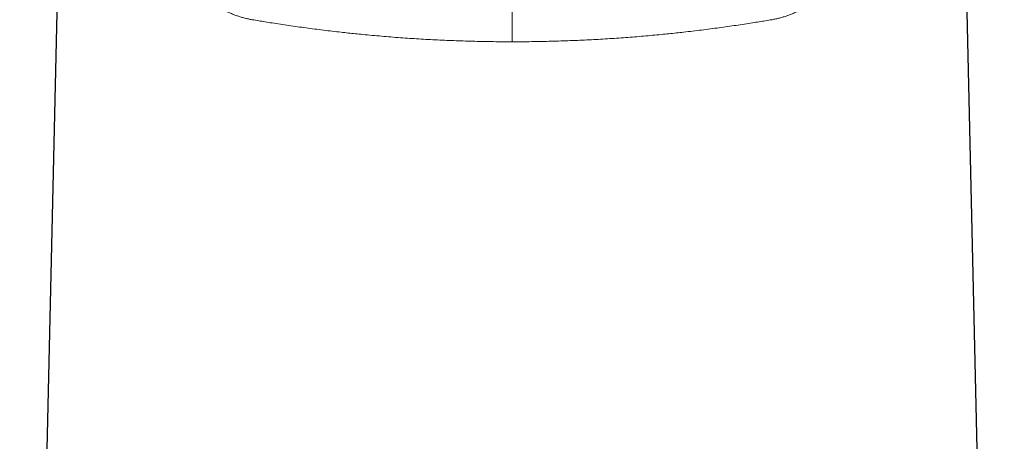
# Model space of a CAD drawing. Header units: millimetres. Extents: x 8 to 775, y 12 to 733.
# Tile 16 of 74: x 337 to 397, y 610 to 636. Entities that reach past the tile are written whole.
import ezdxf

# ---------------------------------------------------------------- set-up
doc = ezdxf.new("R2010")
doc.units = ezdxf.units.MM

msp = doc.modelspace()

# ---------------------------------------------------------------- linework, layer by layer
at = {"color": 7, "linetype": 'Continuous', "lineweight": 30}
for p, q in [((340.686, 679.101), (337.448, 537.469)), ((397.421, 537.469), (394.183, 679.101))]:
    msp.add_line(p, q, dxfattribs=at)
at = {"color": 252, "linetype": 'Continuous', "lineweight": 0}
for points, knots in [([(351.605, 636.142), (351.531, 636.155), (351.381, 636.183), (351.159, 636.235), (350.939, 636.296), (350.721, 636.366), (350.507, 636.444), (350.296, 636.53), (350.086, 636.626), (349.877, 636.732), (349.669, 636.847), (349.463, 636.972), (349.26, 637.107), (349.053, 637.257), (348.844, 637.421), (348.634, 637.6), (348.431, 637.789), (348.232, 637.99), (348.04, 638.202), (347.853, 638.425), (347.673, 638.658), (347.519, 638.875), (347.39, 639.072), (347.281, 639.247), (347.177, 639.425), (347.074, 639.612), (346.974, 639.808), (346.876, 640.011), (346.783, 640.22), (346.695, 640.434), (346.611, 640.653), (346.533, 640.877), (346.46, 641.106), (346.396, 641.328), (346.341, 641.542), (346.287, 641.771), (346.234, 642.027), (346.185, 642.31), (346.148, 642.573), (346.121, 642.814), (346.103, 643.023), (346.089, 643.222), (346.08, 643.411), (346.075, 643.6), (346.075, 643.726), (346.074, 643.789)], [0, 0, 0, 0, 0.024119, 0.048237, 0.072529, 0.096828, 0.12112, 0.145287, 0.169455, 0.194665, 0.219882, 0.245092, 0.271074, 0.297057, 0.325677, 0.354298, 0.383074, 0.411851, 0.441126, 0.4704, 0.499856, 0.52931, 0.549282, 0.569254, 0.589292, 0.609329, 0.630613, 0.651896, 0.673274, 0.694651, 0.716344, 0.738036, 0.759848, 0.781661, 0.800422, 0.819184, 0.844506, 0.869843, 0.895164, 0.914408, 0.933652, 0.950205, 0.966759, 0.98338, 1, 1, 1, 1]), ([(388.795, 643.789), (388.795, 643.71), (388.794, 643.552), (388.785, 643.313), (388.771, 643.075), (388.75, 642.835), (388.723, 642.594), (388.69, 642.352), (388.65, 642.112), (388.605, 641.879), (388.556, 641.655), (388.502, 641.438), (388.443, 641.224), (388.379, 641.011), (388.31, 640.8), (388.235, 640.591), (388.155, 640.385), (388.064, 640.168), (387.961, 639.941), (387.844, 639.705), (387.731, 639.494), (387.624, 639.306), (387.523, 639.141), (387.42, 638.981), (387.3, 638.803), (387.16, 638.61), (386.999, 638.404), (386.838, 638.212), (386.676, 638.032), (386.515, 637.865), (386.349, 637.705), (386.178, 637.55), (386.002, 637.403), (385.823, 637.262), (385.641, 637.129), (385.451, 637.001), (385.253, 636.878), (385.046, 636.76), (384.834, 636.651), (384.62, 636.551), (384.402, 636.459), (384.182, 636.377), (383.958, 636.304), (383.73, 636.24), (383.499, 636.185), (383.342, 636.156), (383.264, 636.142)], [0, 0, 0, 0, 0.020876, 0.041769, 0.062661, 0.083537, 0.104968, 0.126417, 0.147866, 0.169298, 0.189228, 0.209172, 0.229116, 0.249048, 0.269381, 0.289727, 0.310073, 0.330408, 0.355325, 0.380251, 0.405169, 0.424011, 0.442852, 0.461381, 0.47991, 0.506078, 0.532255, 0.558424, 0.582163, 0.605914, 0.629664, 0.653404, 0.677374, 0.701345, 0.72486, 0.748376, 0.773626, 0.79889, 0.824153, 0.849403, 0.874369, 0.899342, 0.924307, 0.949536, 0.974772, 1, 1, 1, 1]), ([(367.435, 634.795), (367.435, 634.885), (367.435, 635.064), (367.435, 635.332), (367.435, 635.596), (367.435, 635.858), (367.435, 636.117), (367.435, 636.372), (367.435, 636.622), (367.435, 636.867), (367.435, 637.107), (367.435, 637.341), (367.435, 637.526), (367.435, 637.631), (367.435, 637.663)], [0, 0, 0, 0, 0.087498, 0.174996, 0.262494, 0.349992, 0.437491, 0.524989, 0.612487, 0.699985, 0.787483, 0.874981, 0.962479, 1, 1, 1, 1]), ([(367.435, 634.795), (367.245, 634.796), (366.866, 634.796), (366.298, 634.802), (365.73, 634.81), (365.163, 634.822), (364.596, 634.838), (364.031, 634.857), (363.467, 634.879), (362.902, 634.905), (362.335, 634.934), (361.767, 634.967), (361.201, 635.003), (360.632, 635.043), (360.058, 635.087), (359.482, 635.134), (358.909, 635.185), (358.381, 635.235), (357.899, 635.283), (357.461, 635.329), (356.989, 635.38), (356.485, 635.438), (355.949, 635.503), (355.418, 635.57), (354.89, 635.64), (354.364, 635.712), (353.842, 635.787), (353.326, 635.864), (352.848, 635.938), (352.408, 636.008), (352.004, 636.074), (351.738, 636.119), (351.605, 636.142)], [0, 0, 0, 0, 0.03368, 0.067368, 0.101055, 0.134735, 0.168445, 0.202162, 0.235879, 0.269588, 0.303915, 0.338249, 0.372583, 0.406909, 0.442511, 0.478121, 0.513732, 0.549334, 0.577125, 0.604919, 0.632711, 0.667514, 0.702326, 0.737137, 0.771941, 0.807377, 0.842821, 0.878266, 0.913702, 0.942467, 0.971235, 1, 1, 1, 1]), ([(383.264, 636.142), (383.136, 636.12), (382.879, 636.077), (382.489, 636.013), (382.061, 635.944), (381.595, 635.872), (381.089, 635.796), (380.576, 635.722), (380.054, 635.65), (379.524, 635.58), (378.984, 635.511), (378.439, 635.445), (377.924, 635.385), (377.439, 635.332), (376.986, 635.284), (376.503, 635.236), (375.991, 635.188), (375.45, 635.139), (374.904, 635.094), (374.356, 635.052), (373.804, 635.012), (373.249, 634.976), (372.692, 634.943), (372.129, 634.913), (371.561, 634.886), (370.987, 634.862), (370.412, 634.842), (369.828, 634.825), (369.236, 634.812), (368.636, 634.802), (368.035, 634.796), (367.635, 634.796), (367.435, 634.795)], [0, 0, 0, 0, 0.027794, 0.05559, 0.083384, 0.11819, 0.153003, 0.187817, 0.222623, 0.258057, 0.293499, 0.328942, 0.364376, 0.393139, 0.421904, 0.450666, 0.48435, 0.518042, 0.551733, 0.585417, 0.61913, 0.65285, 0.686571, 0.720284, 0.75461, 0.788944, 0.823278, 0.857604, 0.893198, 0.928802, 0.964405, 1, 1, 1, 1])]:
    msp.add_open_spline(points, degree=3, knots=knots, dxfattribs=at)

doc.saveas('drawing.dxf')
